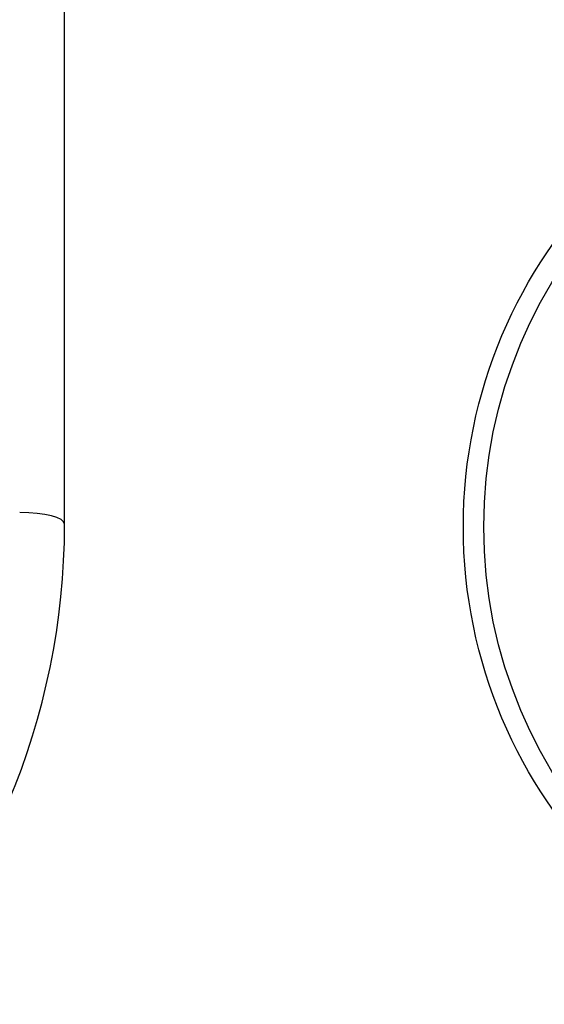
# Model space of a CAD drawing. Header units: inches. Extents: x 40 to 100, y 24.2 to 48.5.
# Tile 64 of 83: x 93.513 to 93.882, y 27.474 to 28.165. Entities that reach past the tile are written whole.
import ezdxf

# ---------------------------------------------------------------- set-up
doc = ezdxf.new("R2010")
doc.units = ezdxf.units.IN
doc.header["$MEASUREMENT"] = 0
doc.layers.add('Visible Edges(ANSI)', color=7, linetype='Continuous', lineweight=25)
doc.layers.add('Visible Tangent Edges(ANSI)', color=7, linetype='Continuous', lineweight=25)

msp = doc.modelspace()

# ---------------------------------------------------------------- linework, layer by layer
at = {"layer": 'Visible Edges(ANSI)'}
msp.add_line((93.54486, 27.81117), (93.54486, 28.5417), dxfattribs=at)
msp.add_circle((94.16986, 27.8092), 0.34516, dxfattribs=at)
msp.add_arc((93.04486, 27.81117), 0.5, 270, 0, dxfattribs=at)
at = {"layer": 'Visible Tangent Edges(ANSI)'}
msp.add_circle((94.16986, 27.8092), 0.33084, dxfattribs=at)
msp.add_ellipse((93.51336, 27.81117), major_axis=(0.0315, 0), ratio=0.254784, start_param=0, end_param=1.570796, dxfattribs=at)

doc.saveas('drawing.dxf')
